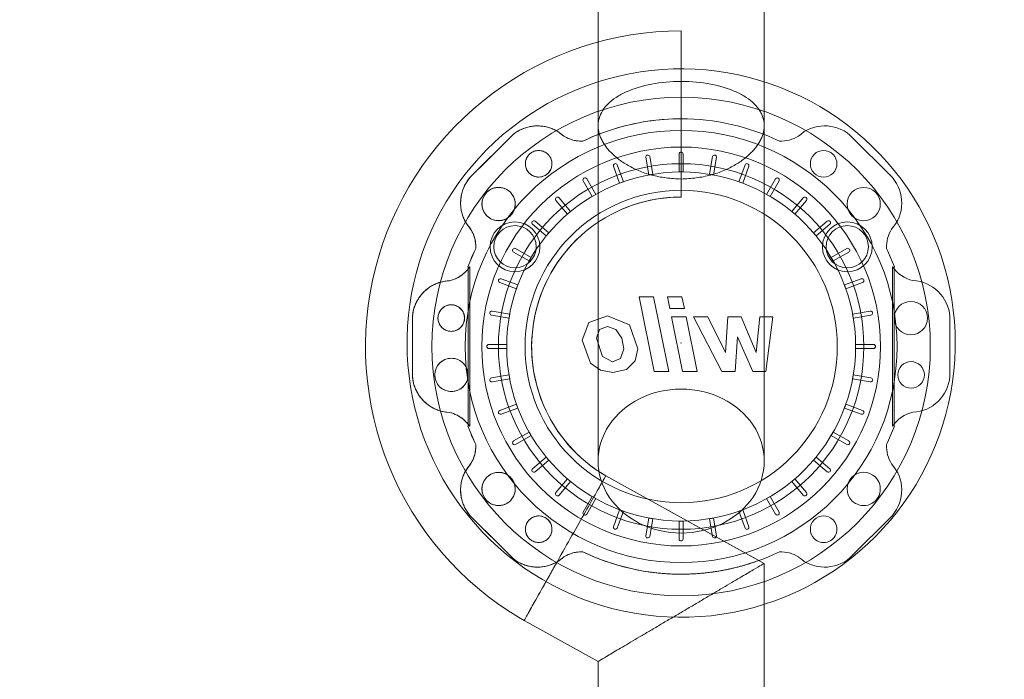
# Model space of a CAD drawing. Header units: metres. Extents: x -54598 to 1827199, y -329446 to -256744.
# Tile 15 of 256: x 11975 to 14346, y -296957 to -295369. Entities that reach past the tile are written whole.
import ezdxf

# ---------------------------------------------------------------- set-up
doc = ezdxf.new("R2010")
doc.units = ezdxf.units.M
doc.layers.add('A-GENM', color=13, linetype='Continuous', lineweight=20)
doc.layers.add('M-EQPM', color=7, linetype='Continuous', lineweight=20)
doc.styles.add('ISO_1.0', font='isocpeur.ttf')

# ---------------------------------------------------------------- blocks, each defined once
blk = doc.blocks.new('ìáß_ß_Stratos_GIGA_Wilo - Stratos GIGA 100_3-33_22-669461-Разрез 1')
at = {"layer": 'A-GENM', "color": 1}
for p, q in [((-27769.23, 1691.12), (-27769.23, 1791.12)), ((-27870.84, 1728.38), (-27896.41, 1702.81)), ((-27667.62, 1728.38), (-27642.05, 1702.81)), ((-27897.54, 1649.11), (-27897.54, 1553.29)), ((-27896.54, 1553.21), (-27896.54, 1649.11)), ((-27641.91, 1649.19), (-27641.91, 1553.29)), ((-27640.91, 1553.29), (-27640.91, 1649.11)), ((-27931.01, 1619.28), (-27931.01, 1583.12)), ((-27607.45, 1583.12), (-27607.45, 1619.28)), ((-27719.23, 1470.7), (-27814.59, 1523.39)), ((-27722.4, 1472.45), (-27814.59, 1523.39)), ((-27896.41, 1499.59), (-27870.84, 1474.02)), ((-27667.62, 1474.02), (-27642.05, 1499.59)), ((-27719.23, 1352.2), (-27719.23, 1470.7)), ((-27863.79, 1436.32), (-27819.23, 1411.7)), ((-27819.23, 1411.7), (-27819.23, 1352.2))]:
    blk.add_line(p, q, dxfattribs=at)
at = {"layer": 'A-GENM', "color": 1, "flags": 128}
for points in [[(-27769.23, 1791.12), (-27776.83, 1790.97), (-27784.41, 1790.51), (-27791.97, 1789.75), (-27799.5, 1788.69), (-27806.98, 1787.33), (-27814.39, 1785.67), (-27821.74, 1783.72), (-27829, 1781.47), (-27836.16, 1778.94), (-27843.22, 1776.12), (-27850.16, 1773.02), (-27856.97, 1769.65), (-27863.64, 1766.01), (-27870.15, 1762.1), (-27876.51, 1757.93), (-27882.7, 1753.52), (-27888.7, 1748.86), (-27894.51, 1743.96), (-27900.12, 1738.84), (-27905.53, 1733.49), (-27910.71, 1727.94), (-27915.67, 1722.18), (-27920.39, 1716.23), (-27924.88, 1710.09), (-27929.11, 1703.78), (-27933.09, 1697.3), (-27936.8, 1690.67), (-27940.25, 1683.9), (-27943.42, 1676.99), (-27946.32, 1669.97), (-27948.93, 1662.83), (-27951.25, 1655.6), (-27953.28, 1648.27), (-27955.02, 1640.87), (-27956.46, 1633.41), (-27957.61, 1625.9), (-27958.45, 1618.35), (-27958.98, 1610.77), (-27959.22, 1603.17), (-27959.15, 1595.57), (-27958.77, 1587.98), (-27958.1, 1580.41), (-27957.12, 1572.88), (-27955.84, 1565.38), (-27954.26, 1557.95), (-27952.39, 1550.59), (-27950.22, 1543.3), (-27947.76, 1536.11), (-27945.02, 1529.02), (-27942, 1522.05), (-27938.7, 1515.21), (-27935.12, 1508.5), (-27931.29, 1501.94), (-27927.19, 1495.54), (-27922.84, 1489.3), (-27918.25, 1483.25), (-27913.42, 1477.39), (-27908.35, 1471.72), (-27903.07, 1466.26), (-27897.57, 1461.01), (-27891.86, 1455.99), (-27885.96, 1451.21), (-27879.87, 1446.66), (-27873.61, 1442.36), (-27867.17, 1438.31), (-27863.79, 1436.32)], [(-27769.23, 1791.12), (-27769.23, 1789.77), (-27769.23, 1785.8), (-27769.23, 1779.41), (-27769.23, 1770.97), (-27769.23, 1760.92), (-27769.23, 1749.8), (-27769.23, 1738.21)], [(-27604.23, 1603.25), (-27604.36, 1609.85), (-27604.76, 1616.44), (-27605.42, 1623.01), (-27606.34, 1629.54), (-27607.52, 1636.03), (-27608.96, 1642.47), (-27610.65, 1648.85), (-27612.6, 1655.16), (-27614.81, 1661.38), (-27617.25, 1667.51), (-27619.94, 1673.53), (-27622.87, 1679.45), (-27626.04, 1685.24), (-27629.43, 1690.9), (-27633.05, 1696.42), (-27636.88, 1701.79), (-27640.93, 1707), (-27645.18, 1712.05), (-27649.63, 1716.93), (-27654.27, 1721.62), (-27659.1, 1726.12), (-27664.1, 1730.43), (-27669.27, 1734.53), (-27674.6, 1738.42), (-27680.08, 1742.1), (-27685.7, 1745.55), (-27691.46, 1748.78), (-27697.34, 1751.77), (-27703.34, 1754.53), (-27709.44, 1757.04), (-27715.64, 1759.31), (-27721.92, 1761.33), (-27728.28, 1763.09), (-27734.7, 1764.6), (-27741.18, 1765.85), (-27747.71, 1766.84), (-27754.27, 1767.57), (-27760.85, 1768.04), (-27767.45, 1768.24), (-27774.05, 1768.18), (-27780.64, 1767.86), (-27787.21, 1767.27), (-27793.76, 1766.42), (-27800.26, 1765.31), (-27806.72, 1763.94), (-27813.11, 1762.31), (-27819.44, 1760.43), (-27825.68, 1758.29), (-27831.84, 1755.91), (-27837.89, 1753.29), (-27843.84, 1750.42), (-27849.66, 1747.32), (-27855.36, 1743.99), (-27860.92, 1740.43), (-27866.33, 1736.66), (-27871.59, 1732.67), (-27876.68, 1728.47), (-27881.6, 1724.07), (-27886.34, 1719.48), (-27890.9, 1714.7), (-27895.26, 1709.75), (-27899.42, 1704.62), (-27903.37, 1699.34), (-27907.1, 1693.9), (-27910.62, 1688.31), (-27913.9, 1682.59), (-27916.96, 1676.74), (-27919.78, 1670.77), (-27922.36, 1664.7), (-27924.7, 1658.53), (-27926.78, 1652.26), (-27928.62, 1645.93), (-27930.19, 1639.52), (-27931.52, 1633.05), (-27932.58, 1626.54), (-27933.38, 1619.99), (-27933.92, 1613.41), (-27934.19, 1606.82), (-27934.23, 1603.25)], [(-27814.59, 1523.39), (-27817.66, 1525.26), (-27820.66, 1527.26), (-27823.57, 1529.38), (-27826.4, 1531.61), (-27829.13, 1533.95), (-27831.77, 1536.4), (-27834.31, 1538.95), (-27836.74, 1541.6), (-27839.07, 1544.35), (-27841.28, 1547.19), (-27843.38, 1550.11), (-27845.36, 1553.12), (-27847.22, 1556.2), (-27848.95, 1559.36), (-27850.56, 1562.58), (-27852.03, 1565.86), (-27853.38, 1569.2), (-27854.59, 1572.59), (-27855.66, 1576.03), (-27856.59, 1579.5), (-27857.39, 1583.02), (-27858.04, 1586.55), (-27858.55, 1590.12), (-27858.92, 1593.7), (-27859.15, 1597.29), (-27859.23, 1600.89), (-27859.17, 1604.49), (-27858.96, 1608.08), (-27858.61, 1611.67), (-27858.12, 1615.23), (-27857.48, 1618.78), (-27856.7, 1622.29), (-27855.79, 1625.77), (-27854.73, 1629.21), (-27853.54, 1632.61), (-27852.21, 1635.96), (-27850.75, 1639.25), (-27849.16, 1642.48), (-27847.45, 1645.64), (-27845.6, 1648.73), (-27843.64, 1651.75), (-27841.55, 1654.68), (-27839.35, 1657.53), (-27837.04, 1660.29), (-27834.62, 1662.96), (-27832.1, 1665.52), (-27829.47, 1667.98), (-27826.75, 1670.34), (-27823.93, 1672.58), (-27821.03, 1674.72), (-27818.05, 1676.73), (-27814.99, 1678.62), (-27811.85, 1680.39), (-27808.65, 1682.03), (-27805.38, 1683.54), (-27802.05, 1684.92), (-27798.68, 1686.17), (-27795.25, 1687.28), (-27791.79, 1688.25), (-27788.28, 1689.08), (-27784.75, 1689.77), (-27781.19, 1690.32), (-27777.62, 1690.73), (-27774.03, 1690.99), (-27770.43, 1691.11), (-27769.23, 1691.12)], [(-27934.23, 1603.25), (-27934.1, 1596.65), (-27933.7, 1590.07), (-27933.04, 1583.5), (-27932.12, 1576.97), (-27930.94, 1570.47), (-27929.5, 1564.03), (-27927.8, 1557.65), (-27925.85, 1551.35), (-27923.65, 1545.13), (-27921.2, 1539), (-27918.51, 1532.97), (-27915.58, 1527.06), (-27912.42, 1521.27), (-27909.03, 1515.61), (-27905.41, 1510.09), (-27901.57, 1504.72), (-27897.53, 1499.5), (-27893.28, 1494.45), (-27888.83, 1489.58), (-27884.19, 1484.89), (-27879.36, 1480.39), (-27874.36, 1476.08), (-27869.19, 1471.98), (-27863.86, 1468.09), (-27858.38, 1464.41), (-27852.76, 1460.96), (-27847, 1457.73), (-27841.12, 1454.74), (-27835.12, 1451.98), (-27829.02, 1449.47), (-27822.82, 1447.2), (-27816.54, 1445.18), (-27810.18, 1443.42), (-27803.75, 1441.91), (-27797.27, 1440.65), (-27790.75, 1439.66), (-27784.19, 1438.93), (-27777.61, 1438.47), (-27771.01, 1438.26), (-27764.41, 1438.32), (-27757.82, 1438.65), (-27751.25, 1439.24), (-27744.7, 1440.09), (-27738.2, 1441.2), (-27731.74, 1442.57), (-27725.34, 1444.2), (-27719.02, 1446.08), (-27712.77, 1448.21), (-27706.62, 1450.59), (-27700.56, 1453.22), (-27694.62, 1456.08), (-27688.79, 1459.19), (-27683.1, 1462.52), (-27677.54, 1466.07), (-27672.13, 1469.85), (-27666.87, 1473.84), (-27661.78, 1478.04), (-27656.85, 1482.43), (-27652.11, 1487.03), (-27647.56, 1491.8), (-27643.2, 1496.76), (-27639.04, 1501.88), (-27635.09, 1507.17), (-27631.36, 1512.61), (-27627.84, 1518.2), (-27624.55, 1523.92), (-27621.5, 1529.77), (-27618.68, 1535.73), (-27616.1, 1541.81), (-27613.76, 1547.98), (-27611.68, 1554.24), (-27609.84, 1560.58), (-27608.26, 1566.99), (-27606.94, 1573.45), (-27605.88, 1579.97), (-27605.08, 1586.52), (-27604.54, 1593.1), (-27604.27, 1599.69), (-27604.23, 1603.25)]]:
    blk.add_lwpolyline(points, dxfattribs=at)
at = {"layer": 'A-GENM', "color": 1}
for centre, radius, start, end in [((-27769.23, 1601.2), 137, 64.40887, 115.59113), ((-27855.68, 1710.51), 23.44, 47.73838, 130.31748), ((-27682.78, 1710.51), 23.44, 49.68252, 132.26162), ((-27829.15, 1744.94), 20.19, 237.79913, 272.12516), ((-27709.3, 1744.94), 20.19, 267.87484, 302.20087), ((-27855, 1711.15), 8, 45, 225), ((-27683.46, 1711.15), 8, 315, 135), ((-27855, 1711.15), 8, 237.3245, 18.58911), ((-27855, 1711.15), 8, 18.58911, 45), ((-27683.46, 1711.15), 8, 135, 315), ((-27878.59, 1687.59), 23.43, 139.49702, 222.24119), ((-27855, 1711.15), 8, 225, 237.3245), ((-27659.87, 1687.59), 23.43, 317.75881, 40.50298), ((-27879.12, 1686.91), 10, 45, 225), ((-27659.34, 1686.91), 10, 315, 135), ((-27879.12, 1686.91), 10, 247.71692, 36.37789), ((-27879.12, 1686.91), 10, 36.37789, 45), ((-27769.23, 1601.12), 90, 90, 239.73329), ((-27659.34, 1686.91), 10, 135, 315), ((-27879.12, 1686.91), 10, 225, 247.71692), ((-27913.03, 1661.08), 20.2, 357.66262, 32.19606), ((-27625.43, 1661.08), 20.2, 147.80394, 182.33738), ((-27769.23, 1601.2), 137, 154.46527, 159.53119), ((-27769.23, 1601.2), 137, 154.46527, 159.49036), ((-27769.23, 1601.2), 137, 20.46881, 25.53473), ((-27913.24, 1660.47), 20.19, 282.79913, 325.77657), ((-27625.21, 1660.54), 20.2, 214.19513, 257.19606), ((-27907.65, 1617.36), 23.44, 92.73838, 175.31748), ((-27630.81, 1617.44), 23.43, 4.49702, 87.24119), ((-27907.62, 1618.3), 8, 90, 270), ((-27907.62, 1618.3), 8, 270, 90), ((-27630.92, 1618.3), 10, 90, 270), ((-27630.92, 1618.3), 10, 270, 90), ((-27769.23, 1603.25), 0.0942, 0, 180), ((-27769.23, 1603.25), 0.0942, 180, 0), ((-27907.54, 1584.1), 10, 90, 270), ((-27907.54, 1584.1), 10, 270, 90), ((-27630.84, 1584.1), 8, 90, 270), ((-27630.84, 1584.1), 8, 270, 90), ((-27907.65, 1584.96), 23.43, 184.49702, 267.24119), ((-27630.81, 1585.04), 23.44, 272.73838, 355.31748), ((-27913.25, 1541.86), 20.2, 34.19513, 77.19606), ((-27625.22, 1541.93), 20.19, 102.79913, 145.77657), ((-27769.23, 1601.2), 137, 200.46881, 205.53473), ((-27769.23, 1601.2), 137, 200.50964, 205.53473), ((-27769.23, 1601.2), 137, 334.46527, 339.53119), ((-27913.03, 1541.32), 20.2, 327.80394, 2.33738), ((-27625.43, 1541.32), 20.2, 177.66262, 212.19606), ((-27878.59, 1514.81), 23.43, 137.75881, 220.50298), ((-27659.87, 1514.81), 23.43, 319.49702, 42.24119), ((-27879.12, 1515.49), 10, 112.28308, 135), ((-27879.12, 1515.49), 10, 323.62211, 112.28308), ((-27659.34, 1515.49), 10, 45, 225), ((-27879.12, 1515.49), 10, 135, 315), ((-27659.34, 1515.49), 10, 225, 45), ((-27879.12, 1515.49), 10, 315, 323.62211), ((-27855, 1491.25), 8, 135, 315), ((-27855, 1491.25), 8, 122.6755, 135), ((-27855, 1491.25), 8, 341.41089, 122.6755), ((-27683.46, 1491.25), 8, 45, 225), ((-27683.46, 1491.25), 8, 225, 45), ((-27855, 1491.25), 8, 315, 341.41089), ((-27829.15, 1457.46), 20.19, 87.87484, 122.20087), ((-27769.23, 1601.2), 137, 244.40887, 295.59113), ((-27709.3, 1457.46), 20.19, 57.79913, 92.12516), ((-27855.68, 1491.89), 23.44, 229.68252, 312.26162), ((-27682.78, 1491.89), 23.44, 227.73838, 310.31748)]:
    blk.add_arc(centre, radius, start, end, dxfattribs=at)
for points in [[(-27769.23, 1738.2), (-27776.03, 1738.2), (-27789.62, 1737.19), (-27809.57, 1732.66), (-27822.27, 1727.7), (-27828.41, 1724.76)], [(-27870.84, 1728.38), (-27875.11, 1724.11), (-27883.63, 1715.58), (-27892.15, 1707.07), (-27896.41, 1702.81)], [(-27828.41, 1724.76), (-27829.75, 1724.71), (-27832.45, 1724.88), (-27836.37, 1725.93), (-27838.78, 1727.14), (-27839.92, 1727.85)], [(-27847.41, 1713.7), (-27847.2, 1713.08), (-27846.94, 1711.78), (-27847.03, 1709.8), (-27847.6, 1707.89), (-27848.62, 1706.19), (-27850.03, 1704.78), (-27851.74, 1703.75), (-27853.64, 1703.18), (-27855.62, 1703.09), (-27857.57, 1703.49), (-27858.76, 1704.06), (-27859.32, 1704.41)], [(-27849.34, 1716.81), (-27848.91, 1716.37), (-27848.14, 1715.4), (-27847.61, 1714.28), (-27847.41, 1713.7)], [(-27860.65, 1705.49), (-27860.45, 1705.29), (-27860.02, 1704.91), (-27859.56, 1704.57), (-27859.32, 1704.41)], [(-27872.05, 1693.98), (-27871.87, 1693.8), (-27871.53, 1693.43), (-27871.22, 1693.04), (-27871.07, 1692.84)], [(-27886.19, 1679.84), (-27885.72, 1679.37), (-27884.7, 1678.53), (-27883.52, 1677.91), (-27882.91, 1677.66)], [(-27895.94, 1671.84), (-27895.22, 1670.7), (-27894, 1668.26), (-27892.95, 1664.31), (-27892.79, 1661.6), (-27892.85, 1660.25)], [(-27897.54, 1649.2), (-27897.54, 1638.48), (-27897.54, 1617.08), (-27897.54, 1585.35), (-27897.54, 1563.93), (-27897.54, 1553.2)], [(-27896.54, 1553.21), (-27896.54, 1563.91), (-27896.54, 1585.28), (-27896.54, 1616.99), (-27896.54, 1638.39), (-27896.54, 1649.11)], [(-27931.01, 1619.28), (-27931.01, 1613.24), (-27931.01, 1601.18), (-27931.01, 1589.14), (-27931.01, 1583.12)], [(-27892.85, 1542.15), (-27892.79, 1540.8), (-27892.95, 1538.09), (-27894, 1534.14), (-27895.22, 1531.7), (-27895.94, 1530.56)], [(-27886.19, 1522.56), (-27885.72, 1523.03), (-27884.7, 1523.87), (-27883.52, 1524.49), (-27882.91, 1524.74)], [(-27814.59, 1523.39), (-27814.59, 1523.39), (-27815.6, 1521.61), (-27819.98, 1513.89), (-27826.66, 1502.11), (-27834.85, 1487.62), (-27843.6, 1472.14), (-27851.76, 1457.68), (-27858.44, 1445.82), (-27862.78, 1438.11), (-27863.79, 1436.32), (-27863.79, 1436.32)], [(-27872.05, 1508.42), (-27871.87, 1508.6), (-27871.53, 1508.97), (-27871.22, 1509.36), (-27871.07, 1509.56)], [(-27896.41, 1499.59), (-27892.14, 1495.32), (-27883.61, 1486.79), (-27875.1, 1478.28), (-27870.84, 1474.02)], [(-27860.65, 1496.91), (-27860.45, 1497.11), (-27860.02, 1497.49), (-27859.56, 1497.83), (-27859.32, 1497.99)], [(-27859.32, 1497.99), (-27858.76, 1498.34), (-27857.57, 1498.91), (-27855.62, 1499.31), (-27853.64, 1499.22), (-27851.74, 1498.65), (-27850.03, 1497.62), (-27848.62, 1496.21), (-27847.6, 1494.51), (-27847.03, 1492.6), (-27846.94, 1490.62), (-27847.2, 1489.32), (-27847.41, 1488.7)], [(-27849.34, 1485.59), (-27848.91, 1486.03), (-27848.14, 1487), (-27847.61, 1488.12), (-27847.41, 1488.7)], [(-27839.92, 1474.55), (-27838.78, 1475.26), (-27836.37, 1476.46), (-27832.45, 1477.52), (-27829.75, 1477.69), (-27828.41, 1477.64)], [(-27863.79, 1436.32), (-27863.79, 1436.32), (-27862.81, 1438.06), (-27858.55, 1445.62), (-27852.03, 1457.2), (-27846.66, 1466.72), (-27843.88, 1471.64)], [(-27843.88, 1471.64), (-27843.17, 1472.05), (-27841.8, 1472.95), (-27840.53, 1473.99), (-27839.92, 1474.55)]]:
    blk.add_open_spline(points, degree=3, dxfattribs=at)
for points, knots in [([(-27839.92, 1727.85), (-27841.32, 1729.13), (-27843.64, 1730.77), (-27846.61, 1732.15), (-27848.36, 1732.79), (-27849.7, 1733.18), (-27851.06, 1733.5), (-27852.43, 1733.73), (-27853.82, 1733.88), (-27855.21, 1733.95), (-27856.61, 1733.94), (-27858, 1733.84), (-27859.39, 1733.66), (-27860.77, 1733.4), (-27862.14, 1733.05), (-27863.93, 1732.48), (-27866.99, 1731.19), (-27869.39, 1729.61), (-27870.84, 1728.38)], [0, 0, 0, 0, 0.166667, 0.25, 0.291667, 0.333333, 0.375, 0.416667, 0.458333, 0.5, 0.541667, 0.583333, 0.625, 0.666667, 0.708333, 0.75, 0.833333, 1, 1, 1, 1]), ([(-27860.65, 1705.49), (-27861.31, 1706.15), (-27862.13, 1707.31), (-27862.76, 1709.07), (-27863.01, 1710.45), (-27863.01, 1711.85), (-27862.76, 1713.23), (-27862.29, 1714.54), (-27861.35, 1716.16), (-27859.68, 1717.84), (-27857.53, 1718.84), (-27855.69, 1719.16), (-27854.3, 1719.16), (-27852.92, 1718.92), (-27851.16, 1718.28), (-27850, 1717.46), (-27849.34, 1716.81)], [0, 0, 0, 0, 0.111111, 0.166667, 0.222222, 0.277778, 0.333333, 0.388889, 0.444444, 0.555556, 0.666667, 0.722222, 0.777778, 0.833333, 0.888889, 1, 1, 1, 1]), ([(-27896.41, 1702.81), (-27897.65, 1701.36), (-27899.23, 1698.96), (-27900.72, 1695.47), (-27901.37, 1693.2), (-27901.73, 1691.35), (-27901.91, 1689.96), (-27902.01, 1688.57), (-27902.03, 1687.17), (-27901.96, 1685.77), (-27901.81, 1684.38), (-27901.58, 1683.01), (-27901.27, 1681.65), (-27900.87, 1680.31), (-27900.24, 1678.55), (-27898.86, 1675.58), (-27897.21, 1673.25), (-27895.94, 1671.84)], [0, 0, 0, 0, 0.166667, 0.25, 0.333333, 0.375, 0.416667, 0.458333, 0.5, 0.541667, 0.583333, 0.625, 0.666667, 0.708333, 0.75, 0.833333, 1, 1, 1, 1]), ([(-27886.19, 1679.84), (-27887.01, 1680.66), (-27888.03, 1682.12), (-27888.73, 1684.03), (-27888.98, 1685.17), (-27889.09, 1686.03), (-27889.13, 1686.9), (-27889.09, 1687.77), (-27888.98, 1688.64), (-27888.73, 1689.78), (-27888.23, 1691.15), (-27887.06, 1693.18), (-27885.39, 1694.85), (-27883.36, 1696.02), (-27881.99, 1696.52), (-27880.86, 1696.77), (-27879.99, 1696.88), (-27879.12, 1696.92), (-27878.25, 1696.88), (-27877.39, 1696.77), (-27876.25, 1696.52), (-27874.33, 1695.82), (-27872.87, 1694.8), (-27872.05, 1693.98)], [0, 0, 0, 0, 0.111111, 0.166667, 0.194444, 0.222222, 0.25, 0.277778, 0.305556, 0.333333, 0.388889, 0.444444, 0.555556, 0.611111, 0.666667, 0.694444, 0.722222, 0.75, 0.777778, 0.805556, 0.833333, 0.888889, 1, 1, 1, 1]), ([(-27871.07, 1692.84), (-27870.5, 1692.07), (-27869.81, 1690.78), (-27869.35, 1689.16), (-27869.2, 1688.21), (-27869.13, 1687.5), (-27869.11, 1686.78), (-27869.16, 1685.82), (-27869.35, 1684.63), (-27869.77, 1683.25), (-27870.6, 1681.51), (-27871.8, 1679.97), (-27873.29, 1678.74), (-27874.32, 1678.11), (-27875.19, 1677.7), (-27875.87, 1677.44), (-27876.55, 1677.23), (-27877.26, 1677.08), (-27877.97, 1676.97), (-27878.92, 1676.89), (-27880.61, 1676.94), (-27882.02, 1677.29), (-27882.91, 1677.66)], [0, 0, 0, 0, 0.111111, 0.166667, 0.194444, 0.222222, 0.25, 0.277778, 0.333333, 0.388889, 0.444444, 0.555556, 0.611111, 0.666667, 0.694444, 0.722222, 0.75, 0.777778, 0.805556, 0.833333, 0.888889, 1, 1, 1, 1]), ([(-27896.54, 1649.11), (-27897.49, 1647.72), (-27899.17, 1645.81), (-27901.84, 1643.74), (-27904.74, 1642.01), (-27907.13, 1641.15), (-27908.77, 1640.77)], [0, 0, 0, 0, 0.333333, 0.5, 0.666667, 1, 1, 1, 1]), ([(-27908.77, 1640.77), (-27910.66, 1640.68), (-27913.47, 1640.2), (-27916.55, 1639.08), (-27918.23, 1638.29), (-27919.46, 1637.62), (-27920.64, 1636.89), (-27921.78, 1636.08), (-27922.86, 1635.21), (-27923.9, 1634.27), (-27924.88, 1633.28), (-27925.79, 1632.22), (-27926.65, 1631.11), (-27927.44, 1629.95), (-27928.16, 1628.74), (-27929.02, 1627.06), (-27930.27, 1623.99), (-27930.85, 1621.18), (-27931.01, 1619.28)], [0, 0, 0, 0, 0.166667, 0.25, 0.291667, 0.333333, 0.375, 0.416667, 0.458333, 0.5, 0.541667, 0.583333, 0.625, 0.666667, 0.708333, 0.75, 0.833333, 1, 1, 1, 1]), ([(-27907.62, 1610.3), (-27908.55, 1610.3), (-27909.95, 1610.55), (-27911.64, 1611.34), (-27912.79, 1612.14), (-27913.78, 1613.13), (-27914.58, 1614.28), (-27915.18, 1615.55), (-27915.66, 1617.35), (-27915.66, 1619.72), (-27914.85, 1621.94), (-27913.78, 1623.47), (-27912.79, 1624.46), (-27911.64, 1625.26), (-27909.95, 1626.05), (-27908.55, 1626.3), (-27907.62, 1626.3)], [0, 0, 0, 0, 0.111111, 0.166667, 0.222222, 0.277778, 0.333333, 0.388889, 0.444444, 0.555556, 0.666667, 0.722222, 0.777778, 0.833333, 0.888889, 1, 1, 1, 1]), ([(-27907.62, 1626.3), (-27906.69, 1626.3), (-27905.29, 1626.05), (-27903.81, 1625.36), (-27903.02, 1624.86), (-27902.47, 1624.43), (-27901.95, 1623.96), (-27901.48, 1623.44), (-27901.06, 1622.89), (-27900.68, 1622.3), (-27900.36, 1621.68), (-27900.01, 1620.82), (-27899.58, 1619.24), (-27899.58, 1617.35), (-27900.07, 1615.54), (-27900.56, 1614.48), (-27901.06, 1613.7), (-27901.49, 1613.14), (-27901.96, 1612.63), (-27902.48, 1612.16), (-27903.03, 1611.74), (-27903.81, 1611.24), (-27905.29, 1610.55), (-27906.69, 1610.3), (-27907.62, 1610.3)], [0, 0, 0, 0, 0.111111, 0.166667, 0.194444, 0.222222, 0.25, 0.277778, 0.305556, 0.333333, 0.361111, 0.388889, 0.444444, 0.555556, 0.611111, 0.666667, 0.694444, 0.722222, 0.75, 0.777778, 0.805556, 0.833333, 0.888889, 1, 1, 1, 1]), ([(-27907.54, 1574.1), (-27908.7, 1574.1), (-27910.45, 1574.41), (-27912.3, 1575.27), (-27913.28, 1575.9), (-27913.97, 1576.43), (-27914.61, 1577.02), (-27915.2, 1577.66), (-27915.73, 1578.35), (-27916.36, 1579.33), (-27916.98, 1580.66), (-27917.59, 1582.92), (-27917.59, 1585.28), (-27916.98, 1587.54), (-27916.36, 1588.86), (-27915.74, 1589.84), (-27915.21, 1590.54), (-27914.62, 1591.18), (-27913.98, 1591.77), (-27913.29, 1592.3), (-27912.31, 1592.93), (-27910.45, 1593.79), (-27908.7, 1594.1), (-27907.54, 1594.1)], [0, 0, 0, 0, 0.111111, 0.166667, 0.194444, 0.222222, 0.25, 0.277778, 0.305556, 0.333333, 0.388889, 0.444444, 0.555556, 0.611111, 0.666667, 0.694444, 0.722222, 0.75, 0.777778, 0.805556, 0.833333, 0.888889, 1, 1, 1, 1]), ([(-27907.54, 1594.1), (-27906.37, 1594.1), (-27904.62, 1593.79), (-27902.78, 1592.93), (-27901.8, 1592.3), (-27901.1, 1591.77), (-27900.46, 1591.18), (-27899.87, 1590.54), (-27899.34, 1589.85), (-27898.87, 1589.12), (-27898.47, 1588.34), (-27898.02, 1587.26), (-27897.64, 1585.85), (-27897.49, 1584.1), (-27897.64, 1582.35), (-27898.02, 1580.94), (-27898.46, 1579.87), (-27898.87, 1579.1), (-27899.34, 1578.36), (-27899.87, 1577.67), (-27900.45, 1577.03), (-27901.1, 1576.44), (-27901.79, 1575.9), (-27902.77, 1575.28), (-27904.62, 1574.41), (-27906.37, 1574.1), (-27907.54, 1574.1)], [0, 0, 0, 0, 0.111111, 0.166667, 0.194444, 0.222222, 0.25, 0.277778, 0.305556, 0.333333, 0.361111, 0.388889, 0.444444, 0.5, 0.555556, 0.611111, 0.638889, 0.666667, 0.694444, 0.722222, 0.75, 0.777778, 0.805556, 0.833333, 0.888889, 1, 1, 1, 1]), ([(-27931.01, 1583.12), (-27930.86, 1581.22), (-27930.28, 1578.4), (-27928.86, 1574.88), (-27927.72, 1572.81), (-27926.67, 1571.26), (-27925.82, 1570.14), (-27924.9, 1569.08), (-27923.92, 1568.08), (-27922.89, 1567.14), (-27921.8, 1566.27), (-27920.67, 1565.46), (-27919.48, 1564.72), (-27918.25, 1564.05), (-27916.56, 1563.26), (-27913.48, 1562.13), (-27910.67, 1561.65), (-27908.77, 1561.55)], [0, 0, 0, 0, 0.166667, 0.25, 0.333333, 0.375, 0.416667, 0.458333, 0.5, 0.541667, 0.583333, 0.625, 0.666667, 0.708333, 0.75, 0.833333, 1, 1, 1, 1]), ([(-27908.77, 1561.55), (-27907.13, 1561.18), (-27904.74, 1560.31), (-27901.84, 1558.59), (-27899.18, 1556.52), (-27897.49, 1554.6), (-27896.54, 1553.21)], [0, 0, 0, 0, 0.333333, 0.5, 0.666667, 1, 1, 1, 1]), ([(-27895.94, 1530.56), (-27897.21, 1529.16), (-27898.85, 1526.83), (-27900.24, 1523.86), (-27900.87, 1522.1), (-27901.27, 1520.76), (-27901.58, 1519.4), (-27901.81, 1518.02), (-27901.96, 1516.63), (-27902.03, 1515.24), (-27902.01, 1513.84), (-27901.92, 1512.44), (-27901.73, 1511.05), (-27901.46, 1509.67), (-27901.11, 1508.3), (-27900.53, 1506.5), (-27899.24, 1503.44), (-27897.65, 1501.04), (-27896.41, 1499.59)], [0, 0, 0, 0, 0.166667, 0.25, 0.291667, 0.333333, 0.375, 0.416667, 0.458333, 0.5, 0.541667, 0.583333, 0.625, 0.666667, 0.708333, 0.75, 0.833333, 1, 1, 1, 1]), ([(-27882.91, 1524.74), (-27882.02, 1525.11), (-27880.61, 1525.46), (-27878.92, 1525.51), (-27877.97, 1525.43), (-27877.26, 1525.32), (-27876.56, 1525.17), (-27875.64, 1524.89), (-27874.53, 1524.42), (-27873.3, 1523.66), (-27871.81, 1522.43), (-27870.61, 1520.9), (-27869.78, 1519.15), (-27869.42, 1518), (-27869.23, 1517.06), (-27869.15, 1516.34), (-27869.11, 1515.62), (-27869.13, 1514.9), (-27869.2, 1514.19), (-27869.35, 1513.24), (-27869.81, 1511.62), (-27870.5, 1510.33), (-27871.07, 1509.56)], [0, 0, 0, 0, 0.111111, 0.166667, 0.194444, 0.222222, 0.25, 0.277778, 0.333333, 0.388889, 0.444444, 0.555556, 0.611111, 0.666667, 0.694444, 0.722222, 0.75, 0.777778, 0.805556, 0.833333, 0.888889, 1, 1, 1, 1]), ([(-27872.05, 1508.42), (-27872.87, 1507.6), (-27874.33, 1506.58), (-27876.25, 1505.88), (-27877.38, 1505.63), (-27878.25, 1505.52), (-27879.12, 1505.48), (-27879.99, 1505.52), (-27880.86, 1505.63), (-27881.71, 1505.82), (-27882.54, 1506.08), (-27883.62, 1506.53), (-27885.39, 1507.55), (-27887.06, 1509.22), (-27888.23, 1511.25), (-27888.73, 1512.62), (-27888.98, 1513.76), (-27889.09, 1514.62), (-27889.13, 1515.49), (-27889.09, 1516.37), (-27888.98, 1517.23), (-27888.73, 1518.37), (-27888.03, 1520.29), (-27887.01, 1521.74), (-27886.19, 1522.56)], [0, 0, 0, 0, 0.111111, 0.166667, 0.194444, 0.222222, 0.25, 0.277778, 0.305556, 0.333333, 0.361111, 0.388889, 0.444444, 0.555556, 0.611111, 0.666667, 0.694444, 0.722222, 0.75, 0.777778, 0.805556, 0.833333, 0.888889, 1, 1, 1, 1]), ([(-27849.34, 1485.59), (-27850, 1484.94), (-27851.16, 1484.12), (-27852.91, 1483.49), (-27854.29, 1483.24), (-27855.69, 1483.24), (-27857.53, 1483.56), (-27859.68, 1484.56), (-27861.35, 1486.23), (-27862.28, 1487.85), (-27862.68, 1488.95), (-27862.89, 1489.86), (-27863.01, 1490.78), (-27863.01, 1491.95), (-27862.76, 1493.33), (-27862.13, 1495.09), (-27861.31, 1496.25), (-27860.65, 1496.91)], [0, 0, 0, 0, 0.111111, 0.166667, 0.222222, 0.277778, 0.333333, 0.444444, 0.555556, 0.611111, 0.666667, 0.694444, 0.722222, 0.777778, 0.833333, 0.888889, 1, 1, 1, 1]), ([(-27828.41, 1477.64), (-27824.4, 1475.72), (-27816.21, 1472.28), (-27805.6, 1468.99), (-27796.95, 1466.98), (-27790.41, 1465.79), (-27784.92, 1465.07), (-27780.53, 1464.65), (-27777.24, 1464.42), (-27773.96, 1464.27), (-27770.68, 1464.19), (-27767.42, 1464.2), (-27764.2, 1464.28), (-27761, 1464.44), (-27757.81, 1464.66), (-27754.68, 1464.96), (-27751.64, 1465.32), (-27748.66, 1465.74), (-27745.72, 1466.22), (-27742.88, 1466.75), (-27740.2, 1467.3), (-27737.64, 1467.88), (-27735.17, 1468.49), (-27732.87, 1469.11), (-27730.11, 1469.89), (-27727.11, 1470.82), (-27724.4, 1471.74), (-27722.84, 1472.29), (-27722.43, 1472.44), (-27722.4, 1472.45)], [0, 0, 0, 0, 0.1, 0.2, 0.25, 0.3, 0.35, 0.375, 0.4, 0.425, 0.45, 0.475, 0.5, 0.525, 0.55, 0.575, 0.6, 0.625, 0.65, 0.675, 0.7, 0.725, 0.75, 0.775, 0.8, 0.85, 0.9, 0.95, 1, 1, 1, 1]), ([(-27870.84, 1474.02), (-27869.35, 1472.76), (-27866.88, 1471.15), (-27863.29, 1469.66), (-27860.96, 1469.02), (-27859.06, 1468.69), (-27857.64, 1468.52), (-27856.21, 1468.45), (-27854.77, 1468.46), (-27853.35, 1468.56), (-27851.46, 1468.8), (-27848.2, 1469.54), (-27845.54, 1470.68), (-27843.88, 1471.64)], [0, 0, 0, 0, 0.2, 0.3, 0.4, 0.45, 0.5, 0.55, 0.6, 0.65, 0.7, 0.8, 1, 1, 1, 1]), ([(-27719.23, 1470.7), (-27719.23, 1470.69), (-27720.38, 1470.03), (-27724.59, 1467.54), (-27729.45, 1464.67), (-27733.77, 1462.12), (-27738.7, 1459.21), (-27744.16, 1455.99), (-27750.04, 1452.52), (-27756.25, 1448.86), (-27762.68, 1445.06), (-27769.23, 1441.2), (-27775.77, 1437.34), (-27782.21, 1433.54), (-27788.42, 1429.88), (-27794.3, 1426.41), (-27799.75, 1423.19), (-27804.69, 1420.28), (-27809.01, 1417.73), (-27813.87, 1414.86), (-27818.08, 1412.37), (-27819.23, 1411.71), (-27819.23, 1411.7)], [0, 0, 0, 0, 0.083333, 0.166667, 0.208333, 0.25, 0.291667, 0.333333, 0.375, 0.416667, 0.458333, 0.5, 0.541667, 0.583333, 0.625, 0.666667, 0.708333, 0.75, 0.791667, 0.833333, 0.916667, 1, 1, 1, 1]), ([(-27819.23, 1411.7), (-27819.23, 1411.71), (-27818.08, 1412.37), (-27813.87, 1414.86), (-27809.01, 1417.73), (-27804.69, 1420.28), (-27799.75, 1423.19), (-27794.3, 1426.41), (-27788.42, 1429.88), (-27782.21, 1433.54), (-27775.77, 1437.34), (-27769.23, 1441.2), (-27762.68, 1445.06), (-27756.25, 1448.86), (-27750.04, 1452.52), (-27744.16, 1455.99), (-27738.7, 1459.21), (-27733.77, 1462.12), (-27729.45, 1464.67), (-27724.59, 1467.54), (-27720.38, 1470.03), (-27719.23, 1470.69), (-27719.23, 1470.7)], [0, 0, 0, 0, 0.083333, 0.166667, 0.208333, 0.25, 0.291667, 0.333333, 0.375, 0.416667, 0.458333, 0.5, 0.541667, 0.583333, 0.625, 0.666667, 0.708333, 0.75, 0.791667, 0.833333, 0.916667, 1, 1, 1, 1])]:
    blk.add_open_spline(points, degree=3, knots=knots, dxfattribs=at)
at = {"layer": 'M-EQPM', "color": 1}
for p, q in [((-27819.23, 1817.26), (-27819.23, 1734.08)), ((-27719.23, 1734.08), (-27719.23, 1817.26)), ((-27790.52, 1715.03), (-27788.64, 1704.4)), ((-27786.28, 1704.81), (-27788.16, 1715.45)), ((-27770.43, 1717), (-27770.43, 1706.2)), ((-27768.03, 1706.2), (-27768.03, 1717)), ((-27750.3, 1715.45), (-27752.18, 1704.81)), ((-27749.81, 1704.4), (-27747.94, 1715.03)), ((-27809.96, 1709.61), (-27806.27, 1699.46)), ((-27804.01, 1700.28), (-27807.71, 1710.43)), ((-27730.75, 1710.43), (-27734.44, 1700.28)), ((-27732.19, 1699.46), (-27728.5, 1709.61)), ((-27820.69, 1692.73), (-27826.09, 1702.09)), ((-27788.64, 1704.4), (-27786.28, 1704.81)), ((-27770.43, 1706.2), (-27768.03, 1706.2)), ((-27752.18, 1704.81), (-27749.81, 1704.4)), ((-27712.37, 1702.09), (-27717.77, 1692.73)), ((-27828.17, 1700.89), (-27822.77, 1691.53)), ((-27806.27, 1699.46), (-27804.01, 1700.28)), ((-27734.44, 1700.28), (-27732.19, 1699.46)), ((-27715.69, 1691.53), (-27710.29, 1700.89)), ((-27835.8, 1682.41), (-27842.74, 1690.68)), ((-27822.77, 1691.53), (-27820.69, 1692.73)), ((-27717.77, 1692.73), (-27715.69, 1691.53)), ((-27695.71, 1690.68), (-27702.66, 1682.41)), ((-27844.58, 1689.14), (-27837.64, 1680.86)), ((-27700.82, 1680.86), (-27693.87, 1689.14)), ((-27837.64, 1680.86), (-27835.8, 1682.41)), ((-27702.66, 1682.41), (-27700.82, 1680.86)), ((-27858.71, 1674.72), (-27850.43, 1667.77)), ((-27848.89, 1669.61), (-27857.17, 1676.55)), ((-27681.29, 1676.55), (-27689.57, 1669.61)), ((-27688.02, 1667.77), (-27679.75, 1674.72)), ((-27850.43, 1667.77), (-27848.89, 1669.61)), ((-27689.57, 1669.61), (-27688.02, 1667.77)), ((-27859.56, 1654.74), (-27868.92, 1660.14)), ((-27669.54, 1660.14), (-27678.9, 1654.74)), ((-27870.11, 1658.06), (-27860.76, 1652.66)), ((-27860.76, 1652.66), (-27859.56, 1654.74)), ((-27678.9, 1654.74), (-27677.7, 1652.66)), ((-27677.7, 1652.66), (-27668.34, 1658.06)), ((-27867.49, 1638.24), (-27877.64, 1641.93)), ((-27660.82, 1641.93), (-27670.97, 1638.24)), ((-27878.46, 1639.68), (-27868.31, 1635.98)), ((-27868.31, 1635.98), (-27867.49, 1638.24)), ((-27670.97, 1638.24), (-27670.15, 1635.98)), ((-27670.15, 1635.98), (-27660, 1639.68)), ((-27785.87, 1631.09), (-27794.57, 1631.09)), ((-27794.57, 1631.09), (-27785.42, 1586.2)), ((-27776.71, 1586.2), (-27785.87, 1631.09)), ((-27768.77, 1631.09), (-27777.48, 1631.09)), ((-27777.48, 1631.09), (-27776.02, 1623.97)), ((-27767.31, 1623.97), (-27768.77, 1631.09)), ((-27883.48, 1620.13), (-27872.84, 1618.25)), ((-27872.43, 1620.61), (-27883.06, 1622.49)), ((-27872.84, 1618.25), (-27872.43, 1620.61)), ((-27813.57, 1619.69), (-27824.72, 1615.7)), ((-27800.29, 1614.29), (-27813.57, 1619.69)), ((-27776.02, 1623.97), (-27767.31, 1623.97)), ((-27766.3, 1618.98), (-27775.01, 1618.98)), ((-27775.01, 1618.98), (-27768.32, 1586.2)), ((-27759.61, 1586.2), (-27766.3, 1618.98)), ((-27753.2, 1618.98), (-27761.75, 1618.98)), ((-27761.75, 1618.98), (-27744.65, 1586.2)), ((-27742.51, 1597.6), (-27753.2, 1618.98)), ((-27741.08, 1618.98), (-27742.51, 1597.6)), ((-27733.18, 1618.98), (-27741.08, 1618.98)), ((-27723.98, 1597.6), (-27733.18, 1618.98)), ((-27721.84, 1618.98), (-27723.98, 1597.6)), ((-27714.01, 1618.98), (-27721.84, 1618.98)), ((-27718.28, 1586.2), (-27714.01, 1618.98)), ((-27655.4, 1622.49), (-27666.03, 1620.61)), ((-27666.03, 1620.61), (-27665.62, 1618.25)), ((-27665.62, 1618.25), (-27654.98, 1620.13)), ((-27824.72, 1615.7), (-27828.73, 1604.98)), ((-27818.33, 1611.33), (-27813.59, 1613.28)), ((-27813.59, 1613.28), (-27808.49, 1611.45)), ((-27795.24, 1599.82), (-27800.29, 1614.29)), ((-27820.18, 1606.14), (-27818.33, 1611.33)), ((-27808.49, 1611.45), (-27805.02, 1606.16)), ((-27736.81, 1586.2), (-27735.38, 1607.06)), ((-27735.38, 1607.06), (-27726.01, 1586.2)), ((-27874.23, 1602.4), (-27885.03, 1602.4)), ((-27874.23, 1600), (-27874.23, 1602.4)), ((-27828.73, 1604.98), (-27823.72, 1591.27)), ((-27816.65, 1595.11), (-27820.18, 1606.14)), ((-27805.02, 1606.16), (-27803.79, 1599.76)), ((-27653.43, 1602.4), (-27664.23, 1602.4)), ((-27664.23, 1602.4), (-27664.23, 1600)), ((-27885.03, 1600), (-27874.23, 1600)), ((-27810.52, 1591.9), (-27816.65, 1595.11)), ((-27803.79, 1599.76), (-27805.7, 1594.03)), ((-27796.97, 1592.56), (-27795.24, 1599.82)), ((-27664.23, 1600), (-27653.43, 1600)), ((-27823.72, 1591.27), (-27817.86, 1586.93)), ((-27805.7, 1594.03), (-27810.52, 1591.9)), ((-27802.22, 1587.34), (-27796.97, 1592.56)), ((-27872.84, 1584.15), (-27883.48, 1582.27)), ((-27872.43, 1581.79), (-27872.84, 1584.15)), ((-27817.86, 1586.93), (-27810.3, 1585.49)), ((-27810.3, 1585.49), (-27802.22, 1587.34)), ((-27785.42, 1586.2), (-27776.71, 1586.2)), ((-27768.32, 1586.2), (-27759.61, 1586.2)), ((-27744.65, 1586.2), (-27736.81, 1586.2)), ((-27726.01, 1586.2), (-27718.28, 1586.2)), ((-27665.62, 1584.15), (-27666.03, 1581.79)), ((-27654.98, 1582.27), (-27665.62, 1584.15)), ((-27883.06, 1579.91), (-27872.43, 1581.79)), ((-27666.03, 1581.79), (-27655.4, 1579.91)), ((-27868.31, 1566.42), (-27878.46, 1562.72)), ((-27867.49, 1564.16), (-27868.31, 1566.42)), ((-27670.15, 1566.42), (-27670.97, 1564.16)), ((-27660, 1562.72), (-27670.15, 1566.42)), ((-27877.64, 1560.47), (-27867.49, 1564.16)), ((-27670.97, 1564.16), (-27660.82, 1560.47)), ((-27860.76, 1549.74), (-27870.11, 1544.34)), ((-27868.92, 1542.26), (-27859.56, 1547.66)), ((-27859.56, 1547.66), (-27860.76, 1549.74)), ((-27677.7, 1549.74), (-27678.9, 1547.66)), ((-27678.9, 1547.66), (-27669.54, 1542.26)), ((-27668.34, 1544.34), (-27677.7, 1549.74)), ((-27850.43, 1534.63), (-27858.71, 1527.68)), ((-27857.17, 1525.85), (-27848.89, 1532.79)), ((-27848.89, 1532.79), (-27850.43, 1534.63)), ((-27688.02, 1534.63), (-27689.57, 1532.79)), ((-27689.57, 1532.79), (-27681.29, 1525.85)), ((-27679.75, 1527.68), (-27688.02, 1534.63)), ((-27837.64, 1521.54), (-27844.58, 1513.26)), ((-27842.74, 1511.72), (-27835.8, 1519.99)), ((-27835.8, 1519.99), (-27837.64, 1521.54)), ((-27700.82, 1521.54), (-27702.66, 1519.99)), ((-27702.66, 1519.99), (-27695.71, 1511.72)), ((-27693.87, 1513.26), (-27700.82, 1521.54)), ((-27822.77, 1510.87), (-27828.17, 1501.51)), ((-27826.09, 1500.31), (-27820.69, 1509.67)), ((-27820.69, 1509.67), (-27822.77, 1510.87)), ((-27715.69, 1510.87), (-27717.77, 1509.67)), ((-27717.77, 1509.67), (-27712.37, 1500.31)), ((-27710.29, 1501.51), (-27715.69, 1510.87)), ((-27806.27, 1502.94), (-27809.96, 1492.79)), ((-27807.71, 1491.97), (-27804.01, 1502.12)), ((-27804.01, 1502.12), (-27806.27, 1502.94)), ((-27732.19, 1502.94), (-27734.44, 1502.12)), ((-27734.44, 1502.12), (-27730.75, 1491.97)), ((-27728.5, 1492.79), (-27732.19, 1502.94)), ((-27788.64, 1498), (-27790.52, 1487.37)), ((-27786.28, 1497.59), (-27788.64, 1498)), ((-27788.16, 1486.95), (-27786.28, 1497.59)), ((-27768.03, 1496.2), (-27770.43, 1496.2)), ((-27770.43, 1496.2), (-27770.43, 1485.4)), ((-27768.03, 1485.4), (-27768.03, 1496.2)), ((-27749.81, 1498), (-27752.18, 1497.59)), ((-27752.18, 1497.59), (-27750.3, 1486.95)), ((-27747.94, 1487.37), (-27749.81, 1498))]:
    blk.add_line(p, q, dxfattribs=at)
at = {"layer": 'M-EQPM', "color": 1, "flags": 128}
for points in [[(-27819.23, 1532.28), (-27819.23, 1534.76), (-27819.23, 1537.4), (-27819.23, 1540.21), (-27819.23, 1543.16), (-27819.23, 1546.27), (-27819.23, 1549.52), (-27819.23, 1552.91), (-27819.23, 1556.43), (-27819.23, 1560.08), (-27819.23, 1563.85), (-27819.23, 1567.73), (-27819.23, 1571.73), (-27819.23, 1575.83), (-27819.23, 1580.02), (-27819.23, 1584.31), (-27819.23, 1588.68), (-27819.23, 1593.12), (-27819.23, 1597.63), (-27819.23, 1602.21), (-27819.23, 1606.84), (-27819.23, 1611.51), (-27819.23, 1616.23), (-27819.23, 1620.98), (-27819.23, 1625.75), (-27819.23, 1630.54), (-27819.23, 1635.34), (-27819.23, 1640.14), (-27819.23, 1644.93), (-27819.23, 1649.71), (-27819.23, 1654.47), (-27819.23, 1659.19), (-27819.23, 1663.88), (-27819.23, 1668.53), (-27819.23, 1673.13), (-27819.23, 1677.66), (-27819.23, 1682.13), (-27819.23, 1686.53), (-27819.23, 1690.85), (-27819.23, 1695.07), (-27819.23, 1699.21), (-27819.23, 1703.24), (-27819.23, 1707.17), (-27819.23, 1710.98), (-27819.23, 1714.67), (-27819.23, 1718.24), (-27819.23, 1721.68), (-27819.23, 1724.98), (-27819.23, 1728.14), (-27819.23, 1731.15), (-27819.23, 1734.01), (-27819.23, 1734.09)], [(-27719.23, 1734.09), (-27719.23, 1731.23), (-27719.23, 1728.23), (-27719.23, 1725.07), (-27719.23, 1721.78), (-27719.23, 1718.35), (-27719.23, 1714.78), (-27719.23, 1711.09), (-27719.23, 1707.28), (-27719.23, 1703.36), (-27719.23, 1699.33), (-27719.23, 1695.2), (-27719.23, 1690.97), (-27719.23, 1686.66), (-27719.23, 1682.27), (-27719.23, 1677.8), (-27719.23, 1673.26), (-27719.23, 1668.67), (-27719.23, 1664.02), (-27719.23, 1659.33), (-27719.23, 1654.61), (-27719.23, 1649.85), (-27719.23, 1645.07), (-27719.23, 1640.28), (-27719.23, 1635.48), (-27719.23, 1630.68), (-27719.23, 1625.89), (-27719.23, 1621.12), (-27719.23, 1616.37), (-27719.23, 1611.65), (-27719.23, 1606.98), (-27719.23, 1602.35), (-27719.23, 1597.77), (-27719.23, 1593.25), (-27719.23, 1588.81), (-27719.23, 1584.44), (-27719.23, 1580.15), (-27719.23, 1575.95), (-27719.23, 1571.85), (-27719.23, 1567.85), (-27719.23, 1563.96), (-27719.23, 1560.19), (-27719.23, 1556.53), (-27719.23, 1553.01), (-27719.23, 1549.62), (-27719.23, 1546.36), (-27719.23, 1543.25), (-27719.23, 1540.29), (-27719.23, 1537.49), (-27719.23, 1534.84), (-27719.23, 1532.35), (-27719.23, 1532.28)]]:
    blk.add_lwpolyline(points, dxfattribs=at)
at = {"layer": 'M-EQPM', "color": 1}
for centre, radius, start, end in [((-27769.23, 1601.2), 150, 360, 180), ((-27769.23, 1601.2), 150, 360, 180), ((-27769.23, 1601.2), 130, 360, 180), ((-27769.23, 1601.2), 130, 0, 180), ((-27769.23, 1601.2), 130, 0, 180), ((-27769.23, 1601.2), 120, 360, 180), ((-27789.34, 1715.24), 1.2, 10, 190), ((-27769.23, 1717), 1.2, 0, 180), ((-27749.12, 1715.24), 1.2, 350, 170), ((-27769.23, 1601.2), 110, 90, 270), ((-27769.23, 1601.2), 110, 90, 270), ((-27808.83, 1710.02), 1.2, 20, 200), ((-27769.23, 1601.2), 110, 270, 90), ((-27769.23, 1601.2), 110, 270, 90), ((-27729.62, 1710.02), 1.2, 340, 160), ((-27769.23, 1601.2), 105, 90, 270), ((-27827.13, 1701.49), 1.2, 30, 210), ((-27769.23, 1601.2), 105, 270, 90), ((-27711.33, 1701.49), 1.2, 330, 150), ((-27769.23, 1601.2), 94, 90, 270), ((-27769.23, 1601.2), 94, 270, 90), ((-27843.66, 1689.91), 1.2, 40, 220), ((-27694.79, 1689.91), 1.2, 320, 140), ((-27869.27, 1661.2), 15, 90, 270), ((-27869.23, 1661.2), 12.73, 90, 270), ((-27869.27, 1661.2), 15, 270, 90), ((-27869.23, 1661.2), 12.73, 270, 90), ((-27857.94, 1675.64), 1.2, 50, 230), ((-27669.19, 1661.2), 15, 90, 270), ((-27669.23, 1661.2), 12.73, 90, 270), ((-27680.52, 1675.64), 1.2, 310, 130), ((-27669.23, 1661.2), 12.73, 270, 90), ((-27669.19, 1661.2), 15, 270, 90), ((-27869.51, 1659.1), 1.2, 60, 240), ((-27668.94, 1659.1), 1.2, 300, 120), ((-27878.05, 1640.81), 1.2, 70, 250), ((-27660.41, 1640.81), 1.2, 290, 110), ((-27883.27, 1621.31), 1.2, 80, 260), ((-27655.19, 1621.31), 1.2, 280, 100), ((-27769.23, 1601.2), 150, 180, 360), ((-27769.23, 1601.2), 150, 180, 360), ((-27769.23, 1601.2), 130, 180, 360), ((-27769.23, 1601.2), 130, 180, 360), ((-27769.23, 1601.2), 130, 180, 360), ((-27769.23, 1601.2), 120, 180, 360), ((-27885.03, 1601.2), 1.2, 90, 270), ((-27653.43, 1601.2), 1.2, 270, 90), ((-27883.27, 1581.09), 1.2, 100, 280), ((-27655.19, 1581.09), 1.2, 260, 80), ((-27878.05, 1561.59), 1.2, 110, 290), ((-27660.41, 1561.59), 1.2, 250, 70), ((-27869.51, 1543.3), 1.2, 120, 300), ((-27668.94, 1543.3), 1.2, 240, 60), ((-27857.94, 1526.76), 1.2, 130, 310), ((-27680.52, 1526.76), 1.2, 230, 50), ((-27843.66, 1512.49), 1.2, 140, 320), ((-27694.79, 1512.49), 1.2, 220, 40), ((-27827.13, 1500.91), 1.2, 150, 330), ((-27711.33, 1500.91), 1.2, 210, 30), ((-27808.83, 1492.38), 1.2, 160, 340), ((-27729.62, 1492.38), 1.2, 200, 20), ((-27789.34, 1487.16), 1.2, 170, 350), ((-27769.23, 1485.4), 1.2, 180, 0), ((-27749.12, 1487.16), 1.2, 190, 10)]:
    blk.add_arc(centre, radius, start, end, dxfattribs=at)
for start_param, end_param in [(4.712389, 7.853982), (1.570796, 4.712389)]:
    blk.add_ellipse((-27769.23, 1532.28), major_axis=(-50, 0), ratio=0.866025, start_param=start_param, end_param=end_param, dxfattribs=at)
for points, knots in [([(-27769.23, 1760.69), (-27775.34, 1760.67), (-27787.46, 1759.58), (-27800.46, 1755.58), (-27808.59, 1751.14), (-27813.42, 1747.29), (-27816.85, 1743.04), (-27818.54, 1739.23), (-27819.17, 1736.09), (-27819.28, 1733.67), (-27819.05, 1731.23), (-27818.46, 1728.8), (-27817.52, 1726.36), (-27816.25, 1723.92), (-27814.65, 1721.5), (-27812.72, 1719.17), (-27810.48, 1716.9), (-27807.95, 1714.67), (-27805.12, 1712.55), (-27802, 1710.59), (-27798.6, 1708.77), (-27794.95, 1707.06), (-27791.07, 1705.54), (-27786.99, 1704.3), (-27782.73, 1703.34), (-27776.86, 1702.38), (-27772.3, 1702.03), (-27769.23, 1701.97)], [0, 0, 0, 0, 0.111111, 0.222222, 0.277778, 0.333333, 0.388889, 0.444444, 0.472222, 0.5, 0.527778, 0.555556, 0.583333, 0.611111, 0.638889, 0.666667, 0.694444, 0.722222, 0.75, 0.777778, 0.805556, 0.833333, 0.861111, 0.888889, 0.916667, 0.944444, 1, 1, 1, 1]), ([(-27769.23, 1701.97), (-27766.16, 1702.03), (-27761.6, 1702.38), (-27755.73, 1703.34), (-27751.47, 1704.3), (-27747.39, 1705.54), (-27743.5, 1707.06), (-27739.85, 1708.77), (-27736.45, 1710.6), (-27733.33, 1712.55), (-27730.51, 1714.68), (-27727.97, 1716.91), (-27725.73, 1719.18), (-27723.8, 1721.51), (-27722.2, 1723.92), (-27720.93, 1726.37), (-27720, 1728.8), (-27719.41, 1731.23), (-27719.18, 1733.67), (-27719.29, 1736.09), (-27719.76, 1738.44), (-27720.59, 1740.74), (-27722.17, 1743.75), (-27725.04, 1747.29), (-27729.86, 1751.14), (-27737.99, 1755.58), (-27750.99, 1759.58), (-27763.12, 1760.67), (-27769.23, 1760.69)], [0, 0, 0, 0, 0.055556, 0.083333, 0.111111, 0.138889, 0.166667, 0.194444, 0.222222, 0.25, 0.277778, 0.305556, 0.333333, 0.361111, 0.388889, 0.416667, 0.444444, 0.472222, 0.5, 0.527778, 0.555556, 0.583333, 0.611111, 0.666667, 0.722222, 0.777778, 0.888889, 1, 1, 1, 1])]:
    blk.add_open_spline(points, degree=3, knots=knots, dxfattribs=at)
blk = doc.blocks.new('fasdfasf')
at = {"layer": 'M-EQPM', "color": 1}
blk.add_blockref('ìáß_ß_Stratos_GIGA_Wilo - Stratos GIGA 100_3-33_22-669461-Разрез 1', (286499.82, 94054.79), dxfattribs=at)

msp = doc.modelspace()

# ---------------------------------------------------------------- block references
at = {"color": 5, "lineweight": 30, "xscale": 4, "yscale": 4, "zscale": 4}
msp.add_blockref('fasdfasf', (-1021354.9, -678779.5), dxfattribs=at)

# ---------------------------------------------------------------- texts
at = {"insert": (-31447.3, -294346.1), "char_height": 296.352, "width": 15926.819, "attachment_point": 1, "style": 'ISO_1.0'}
msp.add_mtext('\\pi6266.79412;ОБЩИЕ УКАЗАНИЯ.\\P\\pi7963.40932;\\P\\pi0; Данный   рабочий  проект выполнен согласно   задания   на  проектирование.\\PКотельная блочная  {\\C7;1100Гн} предназначена для снабжения теплом .\\P Расчетная температура наружного воздуха tнар.= -14°С.\\P Котельная блочная транспортабельная автоматизированная  {\\C7;1100Гн} производительностью 1.200 МВт смонтирована на прочной раме и поставляется в 100% заводской готовности.\\P Теплоснабжение осуществляется по открытой схеме по температурному графику 90-70°С (2-х трубная система).\\P Котельная комплектуется 2 водогрейными  автоматизированными  котлами  {\\fISOCPEUR|b0|i0|c238|p34;1} котел {\\C0;КВа-0,58\\C7;Гн}.  Котел  оборудован газовыми  горелками.\\PРасход газа на {\\fISOCPEUR|b0|i0|c238|p34;1} котел  {\\C0;КВа-0,46\\C7;Гн}.        -56.8 м3/ч.\\P Внутри блочной котельной располагаются водоподготовительная система, сетевые циркуляционные насосы,  а также электрооборудование, КИП и А (щиты управления, входные распределительные устройства, пульты управления и другое вспомогательное оборудование.\\P Дымовые трубы  поставляются  заводом-изготовителем.\\P Котельная  II  степени  огнестойкости.', dxfattribs=at)

doc.saveas('drawing.dxf')
